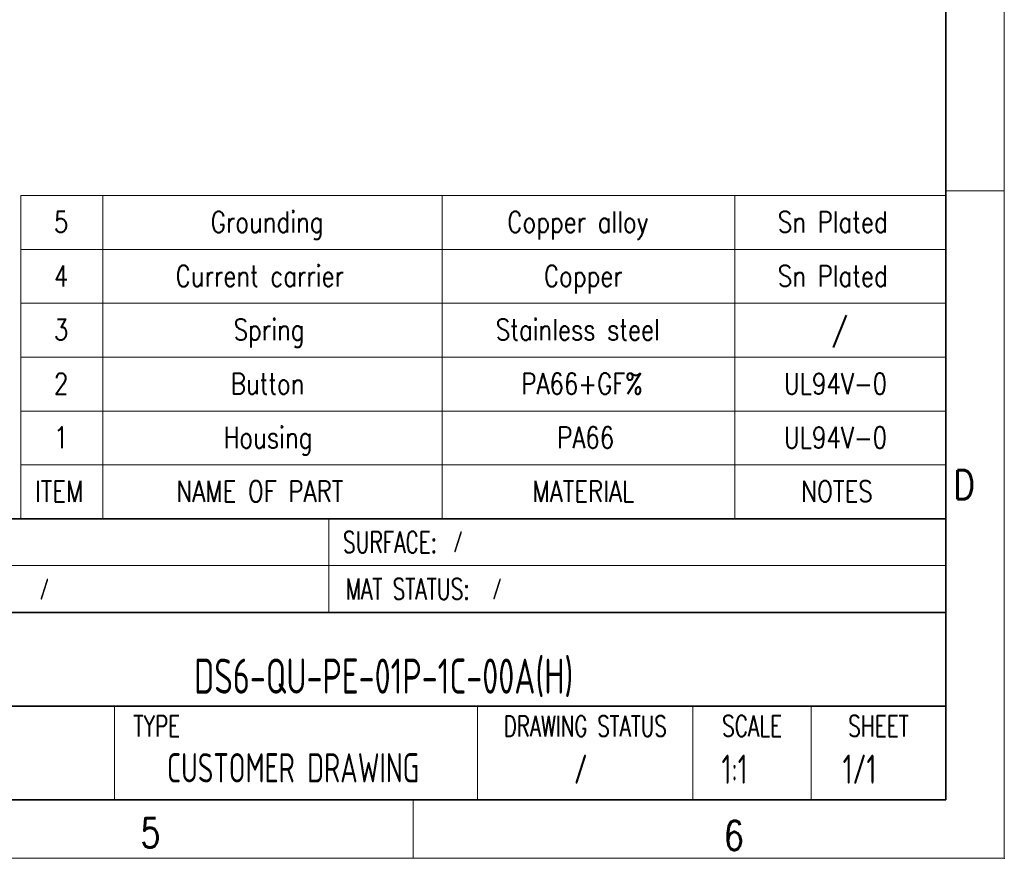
# Model space of a CAD drawing. Header units: millimetres. Extents: x 6 to 292, y 5 to 204.
# Tile 17 of 24: x 208 to 292, y 5 to 77. Entities that reach past the tile are written whole.
import ezdxf
from ezdxf.entities.mleader import LeaderData, LeaderLine
from ezdxf.enums import TextEntityAlignment as Align
from ezdxf.math import Vec2, Vec3

# ---------------------------------------------------------------- set-up
doc = ezdxf.new("R2010")
doc.units = ezdxf.units.MM
for name, color, linetype in [('Default', 7, 'Continuous'), ('TEXT', 7, 'Continuous'), ('图框', 7, 'Continuous'), ('细实线', 7, 'Continuous'), ('轮廓线', 7, 'Continuous')]:
    doc.layers.add(name, color=color, linetype=linetype)
doc.layers.add('尺寸层', color=5, linetype='Continuous', lineweight=13)
doc.styles.add('SEACAD_romans_shx', font='romans.shx')

# ---------------------------------------------------------------- blocks, each defined once
blk = doc.blocks.new('SE')
at = {"layer": '尺寸层'}
for p, q in [((214.991, 61.605), (214.991, 57.005)), ((243.991, 61.605), (243.991, 57.005)), ((268.991, 61.605), (268.991, 57.005)), ((207.991, 57.005), (286.991, 57.005)), ((214.991, 57.005), (214.991, 52.405)), ((243.991, 57.005), (243.991, 52.405)), ((268.991, 57.005), (268.991, 52.405)), ((207.991, 52.405), (286.991, 52.405)), ((214.991, 52.405), (214.991, 47.805)), ((243.991, 52.405), (243.991, 47.805)), ((268.991, 52.405), (268.991, 47.805)), ((207.991, 47.805), (286.991, 47.805)), ((214.991, 47.805), (214.991, 43.205)), ((243.991, 47.805), (243.991, 43.205)), ((268.991, 47.805), (268.991, 43.205)), ((207.991, 43.205), (286.991, 43.205)), ((214.991, 43.205), (214.991, 38.605)), ((243.991, 43.205), (243.991, 38.605)), ((268.991, 43.205), (268.991, 38.605)), ((207.991, 38.605), (286.991, 38.605)), ((214.991, 38.605), (214.991, 34.005)), ((243.991, 38.605), (243.991, 34.005)), ((268.991, 38.605), (268.991, 34.005))]:
    blk.add_line(p, q, dxfattribs=at)
blk.add_lwpolyline([(207.991, 34.005), (207.991, 61.605), (286.991, 61.605), (286.991, 34.005), (207.991, 34.005)], dxfattribs=at)
at = {"layer": '尺寸层', "style": 'SEACAD_romans_shx', "width": 0.8}
for s, p in [('5', (210.813, 60.242)), ('Grounding', (224.211, 60.242)), ('Copper alloy', (249.546, 60.242)), ('Sn Plated', (272.649, 60.242)), ('4', (210.813, 55.642)), ('Current carrier', (221.211, 55.642)), ('Copper', (252.67, 55.642)), ('Sn Plated', (272.649, 55.642)), ('3', (210.813, 51.042)), ('Spring', (226.163, 51.042)), ('Stainless steel', (248.56, 51.042)), ('/', (277.252, 51.042)), ('2', (210.813, 46.442)), ('Button', (225.916, 46.442)), ('PA66+GF%', (250.738, 46.442)), ('UL94V-0', (273.163, 46.442)), ('1', (210.813, 41.842)), ('Housing', (225.3, 41.842)), ('PA66', (253.8, 41.842)), ('UL94V-0', (273.163, 41.842)), ('ITEM', (209.19, 37.242)), ('NAME OF PART', (221.272, 37.242)), ('MATERIAL', (251.683, 37.242)), ('NOTES', (274.642, 37.242))]:
    blk.add_text(s, height=1.8, dxfattribs=at).set_placement(p, align=Align.TOP_LEFT)
blk = doc.blocks.new('_Dot')
at = {"color": 0, "linetype": 'ByBlock', "lineweight": -2}
blk.add_line((-0.5, 0), (-1, 0), dxfattribs=at)
at = {"color": 0, "linetype": 'ByBlock', "const_width": 0.5}
blk.add_lwpolyline([(-0.25, 0, 1), (0.25, 0, 1)], format="xyb", close=True, dxfattribs=at)
blk = doc.blocks.new('A4-drawing_frame')
at = {"layer": '细实线', "color": 7, "linetype": 'Continuous', "lineweight": 13}
for p, q in [((0, 0), (0, 199)), ((-5, 57), (0, 57)), ((-50.5, 5), (-50.5, 0)), ((-286.5, 0), (0, 0))]:
    blk.add_line(p, q, dxfattribs=at)
blk.add_point((0, 0), dxfattribs=at)
at = {"layer": '轮廓线', "color": 7, "linetype": 'Continuous', "lineweight": 35}
for p in [(-5, 195), (-282, 5)]:
    blk.add_line(p, (-5, 5), dxfattribs=at)
at = {"layer": 'TEXT', "char_height": 2.5, "attachment_point": 8, "style": 'SEACAD_romans_shx'}
for s, insert, width in [('{\\fromans|b0||i0||c0|p34;\\C7;\\H2.5;\\W0.8;D}', (-3.43, 30.661), 1.99773), ('{\\fromans|b0||i0||c0|p34;\\C7;\\H2.5;\\W0.8;5}', (-72.939, 0.928), 1.88357), ('{\\fromans|b0||i0||c0|p34;\\C7;\\H2.5;\\W0.8;6}', (-23.093, 0.701), 1.88357)]:
    blk.add_mtext(s, dxfattribs=dict(at, insert=insert, width=width))

msp = doc.modelspace()

# ---------------------------------------------------------------- linework, layer by layer
at = {"layer": '细实线', "color": 7, "linetype": 'Continuous', "lineweight": 13}
for p, q in [((234.3, 34), (234.3, 30)), ((195, 30), (287, 30)), ((234.3, 30), (234.3, 26)), ((216, 10), (216.003, 18)), ((247, 10), (247, 18)), ((265.4, 10), (265.4, 18)), ((275.5, 10), (275.5, 18))]:
    msp.add_line(p, q, dxfattribs=at)
at = {"layer": '轮廓线', "color": 7, "linetype": 'Continuous', "lineweight": 35}
for p, q in [((167, 34), (287, 34)), ((287, 10), (287, 34)), ((167, 26), (287, 26)), ((195, 18), (287, 18)), ((167, 10), (287, 10)), ((195, 10), (287, 10))]:
    msp.add_line(p, q, dxfattribs=at)

# ---------------------------------------------------------------- block references
at = {"layer": '图框', "color": 7}
msp.add_blockref('A4-drawing_frame', (292, 5), dxfattribs=at)
at = {"layer": '尺寸层'}
msp.add_blockref('SE', (0, 0), dxfattribs=at)

# ---------------------------------------------------------------- texts
at = {"layer": 'TEXT', "attachment_point": 5, "style": 'SEACAD_romans_shx'}
for s, insert, char_height, width in [('{\\fromans|b0||i0||c0|p34;\\C7;\\H1.8;\\W0.7;SURFACE:}', (239.526, 32), 1.8, 10.4527), ('{\\fromans|b0||i0||c0|p34;\\C7;\\H1.8;\\W0.7;MAT STATUS:}', (241.039, 28), 1.8, 13.47834), ('{\\fromans|b0||i0||c0|p34;\\C7;\\H1.8;\\W0.7;TYPE}', (219.6, 16.3), 1.8, 7.2), ('{\\fromans|b0||i0||c0|p34;\\C7;\\H1.763888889;\\W0.7;\\T1.;DRAWING STATUS}', (256.2, 16.287), 1.76389, 18.4), ('{\\fromans|b0||i0||c0|p34;\\C7;\\H1.8;\\W0.7;SCALE}', (270.45, 16.3), 1.8, 10.1), ('{\\fromans|b0||i0||c0|p34;\\C7;\\H1.8;\\W0.7;SHEET}', (281.25, 16.3), 1.8, 11.5)]:
    msp.add_mtext(s, dxfattribs=dict(at, insert=insert, char_height=char_height, width=width))

# ---------------------------------------------------------------- leaders
at = {"layer": 'Default', "color": 7, "linetype": 'Continuous', "lineweight": 13}
ml = msp.add_multileader_mtext('Standard', dxfattribs=at)
ml.set_content('{\\pxsm0.9;\\fSolid Edge ANSI|b0||i0||c0|p34;\\W0.7;/\\P}', color=256)
ml.set_leader_properties()
ml.set_arrow_properties(name='DOT')
ml.build(insert=Vec2(0, 0))
ml.multileader.update_dxf_attribs({"leader_type": 0, "dogleg_length": 0, "arrow_head_size": 1.8})
ctx = ml.context
ctx.base_point, ctx.char_height, ctx.arrow_head_size, ctx.landing_gap_size = Vec3(242.906, 32.035), 1.8, 1.8, 0.63
ctx.mtext.insert = Vec3(244.906, 32.938)
ml = msp.add_multileader_mtext('Standard', dxfattribs=at)
ml.set_content('{\\pxsm0.9;\\fSolid Edge ANSI|b0||i0||c0|p34;\\W0.7;/\\P}', color=256)
ml.set_leader_properties()
ml.set_arrow_properties(name='DOT')
ml.build(insert=Vec2(0, 0))
ml.multileader.update_dxf_attribs({"leader_type": 0, "dogleg_length": 0, "arrow_head_size": 1.8})
ctx = ml.context
ctx.base_point, ctx.char_height, ctx.arrow_head_size, ctx.landing_gap_size = Vec3(207.57, 27.986), 1.8, 1.8, 0.63
ctx.mtext.insert = Vec3(209.57, 28.889)
ml = msp.add_multileader_mtext('Standard', dxfattribs=at)
ml.set_content('{\\pxsm0.9;\\fSolid Edge ANSI|b0||i0||c0|p34;\\W0.7;/\\P}', color=256)
ml.set_leader_properties()
ml.set_arrow_properties(name='DOT')
ml.build(insert=Vec2(0, 0))
ml.multileader.update_dxf_attribs({"leader_type": 0, "dogleg_length": 0, "arrow_head_size": 1.8})
ctx = ml.context
ctx.base_point, ctx.char_height, ctx.arrow_head_size, ctx.landing_gap_size = Vec3(246.24, 28.007), 1.8, 1.8, 0.63
ctx.mtext.insert = Vec3(248.24, 28.909)
ml = msp.add_multileader_mtext('Standard', dxfattribs=at)
ml.set_content('{\\pxsm0.9;\\fSolid Edge ANSI|b0||i0||c0|p34;\\W0.7;DS6-QU-PE-01P-1C-00A(H)\\P}', color=256)
ml.set_leader_properties()
ml.set_arrow_properties(name='DOT')
ml.build(insert=Vec2(0, 0))
ml.multileader.update_dxf_attribs({"leader_type": 0, "dogleg_length": 0, "arrow_head_size": 3})
ctx = ml.context
ctx.base_point, ctx.char_height, ctx.arrow_head_size, ctx.landing_gap_size = Vec3(220.984, 20.488), 3, 3, 1.05
ctx.text_align_type = 1
ctx.mtext.insert, ctx.mtext.alignment = Vec3(238.985, 22.063), 2
ml = msp.add_multileader_mtext('Standard', dxfattribs=at)
ml.set_content('{\\pxsm0.9;\\fSolid Edge ANSI|b0||i0||c0|p34;\\W0.7;CUSTOMER DRAWING\\P}', color=256)
ml.set_leader_properties()
ml.set_arrow_properties(name='DOT')
ml.build(insert=Vec2(0, 0))
ml.multileader.update_dxf_attribs({"leader_type": 0, "dogleg_length": 0, "arrow_head_size": 2.5})
ctx = ml.context
ctx.base_point, ctx.char_height, ctx.arrow_head_size, ctx.landing_gap_size = Vec3(219.044, 12.722), 2.5, 2.5, 0.875
ctx.text_align_type = 1
ctx.mtext.insert, ctx.mtext.alignment = Vec3(231.251, 13.98), 2
ml = msp.add_multileader_mtext('Standard', dxfattribs=at)
ml.set_content('{\\pxsm0.9;\\fSolid Edge ANSI|b0||i0||c0|p34;\\W0.7;/\\P}', color=256)
ml.set_leader_properties()
ml.set_arrow_properties(name='DOT')
ml.build(insert=Vec2(0, 0))
ml.multileader.update_dxf_attribs({"leader_type": 0, "dogleg_length": 0, "arrow_head_size": 2.5})
ctx = ml.context
ctx.base_point, ctx.char_height, ctx.arrow_head_size, ctx.landing_gap_size = Vec3(253.546, 12.617), 2.5, 2.5, 0.875
ctx.text_align_type = 1
ctx.mtext.insert, ctx.mtext.alignment = Vec3(255.821, 13.87), 2
at = {"layer": 'TEXT', "color": 7, "linetype": 'Continuous', "lineweight": 13}
ml = msp.add_multileader_mtext('Standard', dxfattribs=at)
ml.set_content('{\\pxsm0.9;\\fSolid Edge ANSI|b0||i0||c0|p34;\\W0.7;1:1\\P}', color=256)
ml.set_leader_properties()
ml.set_arrow_properties(name='DOT')
ml.build(insert=Vec2(0, 0))
ml.multileader.update_dxf_attribs({"leader_type": 0, "dogleg_length": 0, "arrow_head_size": 2.5})
ctx = ml.context
ctx.base_point, ctx.char_height, ctx.arrow_head_size, ctx.landing_gap_size = Vec3(266.308, 12.612), 2.5, 2.5, 0.875
ctx.text_align_type = 1
ctx.mtext.insert, ctx.mtext.alignment = Vec3(268.955, 13.863), 2
ml = msp.add_multileader_mtext('Standard', dxfattribs=at)
ml.set_content('{\\pxsm0.9;\\fSolid Edge ANSI|b0||i0||c0|p34;\\W0.7;1/1\\P}', color=256)
ml.set_leader_properties()
ml.set_arrow_properties(name='DOT')
ml.build(insert=Vec2(0, 0))
ml.multileader.update_dxf_attribs({"leader_type": 0, "dogleg_length": 0, "arrow_head_size": 2.5})
ctx = ml.context
ctx.base_point, ctx.char_height, ctx.arrow_head_size, ctx.landing_gap_size = Vec3(276.809, 12.612), 2.5, 2.5, 0.875
ctx.text_align_type = 1
ctx.mtext.insert, ctx.mtext.alignment = Vec3(279.631, 13.866), 2

doc.saveas('drawing.dxf')
